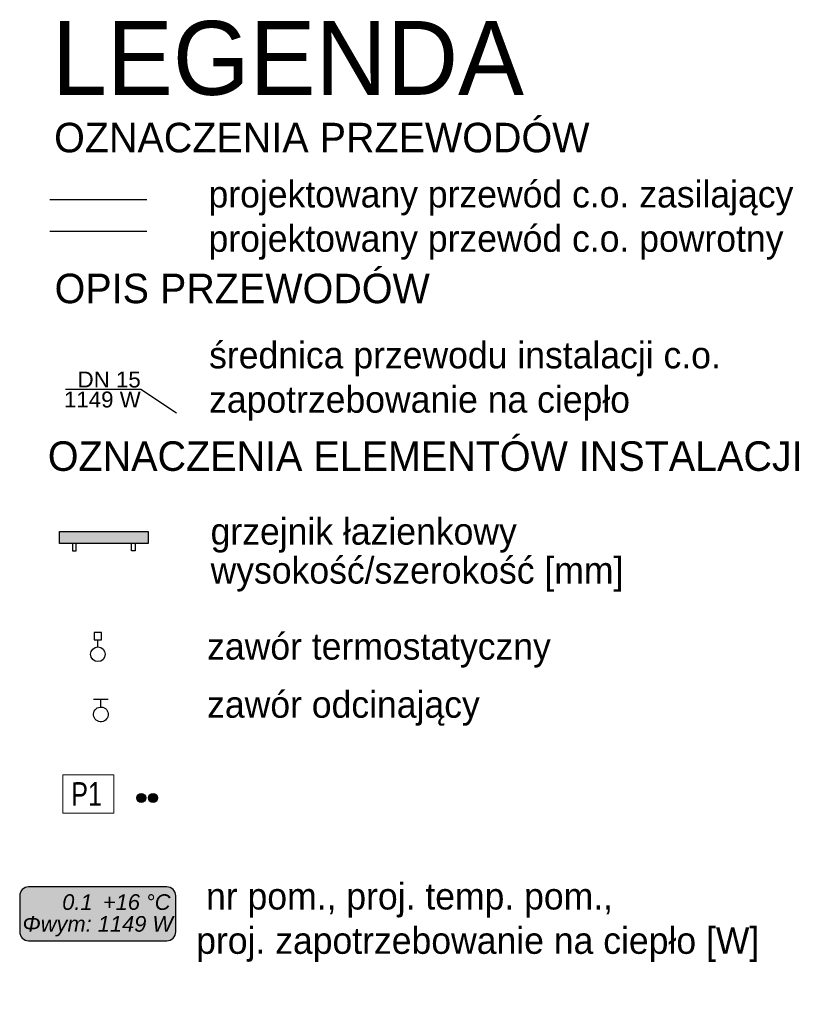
# Model space of a CAD drawing. Header units: millimetres. Extents: x -4202 to 34589, y -2795 to 14011.
# Tile 116 of 117: x 3017 to 3552, y 4937 to 5604. Entities that reach past the tile are written whole.
import ezdxf
from ezdxf.lldxf.tags import DXFTag

# ---------------------------------------------------------------- set-up
doc = ezdxf.new("R2010")
doc.units = ezdxf.units.MM
for name, color, linetype in [('IS_Armatura_podłączeniowa_grz._dolnozas.', 204, 'SOLID'), ('IS_Armatura_Therm', 206, 'SOLID'), ('IS_grafika', 7, 'SOLID'), ('IS_Grzejniki_Plan_rzut', 3, 'SOLID'), ('IS_Opisy_działek_Therm', 7, 'SOLID'), ('IS_Text_Konstrukcji', 7, 'Continuous')]:
    doc.layers.add(name, color=color, linetype=linetype)
doc.layers.add('IS_Powrót', color=5, linetype='DASH', lineweight=30, true_color=0x0000ff)
doc.layers.add('IS_Zasilanie', color=1, linetype='SOLID', lineweight=30, true_color=0xff0000)
for name, color, linetype, lineweight in [('TK-IS-LEGENDA', 7, 'Continuous', 30), ('TK-IS-opis', 7, 'Continuous', 9), ('TK_LEGENDA', 7, 'Continuous', 13), ('TS-IS_opisy_strzałki', 7, 'Continuous', 25)]:
    doc.layers.add(name, color=color, linetype=linetype, lineweight=lineweight)
doc.styles.add('!S', font='txt')
tags = doc.linetypes.add('DASH', pattern=[15, 10, -5]).pattern_tags.tags
tags[6:7] = [DXFTag(74, 4), DXFTag(75, 0), DXFTag(340, '0'), DXFTag(46, 0.0), DXFTag(50, 0.0), DXFTag(44, 0.0), DXFTag(45, 0.0)]
tags[4:5] = [DXFTag(74, 4), DXFTag(75, 0), DXFTag(340, '0'), DXFTag(46, 0.0), DXFTag(50, 0.0), DXFTag(44, 0.0), DXFTag(45, 0.0)]
tags = doc.linetypes.add('SOLID', pattern=[10, 10, 0]).pattern_tags.tags
tags[6:7] = [DXFTag(74, 4), DXFTag(75, 0), DXFTag(340, '0'), DXFTag(46, 0.0), DXFTag(50, 0.0), DXFTag(44, 0.0), DXFTag(45, 0.0)]
tags[4:5] = [DXFTag(74, 4), DXFTag(75, 0), DXFTag(340, '0'), DXFTag(46, 0.0), DXFTag(50, 0.0), DXFTag(44, 0.0), DXFTag(45, 0.0)]

msp = doc.modelspace()

# ---------------------------------------------------------------- hatches: boundary and pattern name
at = {"layer": 'IS_Grzejniki_Plan_rzut'}
msp.add_hatch(color=8, dxfattribs=at).paths.add_polyline_path([(3103.527, 5249.404), (3043.527, 5249.404), (3043.527, 5257.404), (3103.527, 5257.404)])
at = {"layer": 'IS_Powrót'}
h = msp.add_hatch(color=256, dxfattribs=at)
edge = h.paths.add_edge_path()
edge.add_arc((3106.839, 5077.106), 3.06, 0, 360)
at = {"layer": 'IS_Text_Konstrukcji', "linetype": 'SOLID'}
h = msp.add_hatch(color=9, dxfattribs=at)
edge = h.paths.add_edge_path()
edge.add_arc((3116.172, 4986.452), 6.067, 270, 0)
edge.add_line((3122.238, 4986.452), (3122.238, 5010.719))
edge.add_arc((3116.172, 5010.719), 6.067, 0, 90)
edge.add_line((3116.172, 5016.785), (3022.605, 5016.785))
edge.add_arc((3022.605, 5010.719), 6.067, 90, 180)
edge.add_line((3016.538, 5010.719), (3016.538, 4986.452))
edge.add_arc((3022.605, 4986.452), 6.067, 180, 270)
edge.add_line((3022.605, 4980.385), (3116.172, 4980.385))
at = {"layer": 'IS_Zasilanie'}
h = msp.add_hatch(color=256, dxfattribs=at)
edge = h.paths.add_edge_path()
edge.add_arc((3098.839, 5077.106), 3.06, 0, 360)

# ---------------------------------------------------------------- linework, layer by layer
at = {"layer": 'IS_Armatura_podłączeniowa_grz._dolnozas.'}
msp.add_line((3096.527, 5250.404), (3096.527, 5250.404), dxfattribs=at)
at = {"layer": 'IS_Armatura_Therm', "color": 1, "lineweight": 30}
for p, q in [((3067.044, 5189.17), (3067.028, 5184.227)), ((3071.987, 5189.154), (3067.044, 5189.17)), ((3071.971, 5184.211), (3071.987, 5189.154)), ((3067.028, 5184.227), (3071.971, 5184.211)), ((3069.484, 5179.276), (3069.5, 5184.219))]:
    msp.add_line(p, q, dxfattribs=at)
at = {"layer": 'IS_Armatura_Therm', "color": 5, "true_color": 0x0000ff}
for p, q in [((3076.487, 5143.628), (3066.487, 5143.64)), ((3071.481, 5138.634), (3071.487, 5143.634))]:
    msp.add_line(p, q, dxfattribs=at)
at = {"layer": 'IS_Armatura_Therm', "color": 1, "lineweight": 30}
msp.add_ellipse((3069.469, 5174.333), major_axis=(4.943, 0), ratio=1, dxfattribs=at)
at = {"layer": 'IS_Armatura_Therm', "color": 5, "true_color": 0x0000ff}
msp.add_ellipse((3071.475, 5133.634), major_axis=(2.416, -4.378), ratio=1, dxfattribs=at)
at = {"layer": 'IS_grafika', "color": 1, "true_color": 0xff0000}
msp.add_lwpolyline([(3098.839, 5077.106), (3098.828, 5077.495)], dxfattribs=at)
at = {"layer": 'IS_grafika', "color": 5, "linetype": 'DASH', "true_color": 0x0000ff}
msp.add_lwpolyline([(3106.839, 5077.106), (3106.828, 5077.495)], dxfattribs=at)
at = {"layer": 'IS_Grzejniki_Plan_rzut'}
for p, q in [((3043.527, 5249.404), (3043.527, 5257.404)), ((3043.527, 5257.404), (3103.527, 5257.404)), ((3103.527, 5257.404), (3103.527, 5249.404)), ((3103.527, 5249.404), (3043.527, 5249.404)), ((3052.277, 5249.404), (3052.277, 5244.404)), ((3054.777, 5244.404), (3054.777, 5249.404)), ((3092.277, 5244.404), (3092.277, 5249.404)), ((3094.777, 5249.404), (3094.777, 5244.404)), ((3103.527, 5249.404), (3103.527, 5249.404)), ((3052.277, 5244.404), (3054.777, 5244.404)), ((3094.777, 5244.404), (3092.277, 5244.404))]:
    msp.add_line(p, q, dxfattribs=at)
at = {"layer": 'IS_Opisy_działek_Therm'}
for p, q in [((3098.502, 5353.548), (3047.562, 5353.548)), ((3122.802, 5337.528), (3098.502, 5353.548))]:
    msp.add_line(p, q, dxfattribs=at)
at = {"layer": 'IS_Powrót'}
msp.add_line((3037.046, 5460.748), (3102.723, 5460.748), dxfattribs=at)
at = {"layer": 'IS_Powrót', "linetype": 'Continuous', "ltscale": 70}
msp.add_circle((3106.839, 5077.106), 3.06, dxfattribs=at)
at = {"layer": 'IS_Text_Konstrukcji', "color": 18, "linetype": 'SOLID', "true_color": 0x000000}
msp.add_lwpolyline([(3022.605, 4980.385), (3116.172, 4980.385, 0.414214), (3122.238, 4986.452), (3122.238, 5010.719, 0.414214), (3116.172, 5016.785), (3022.605, 5016.785, 0.414214), (3016.538, 5010.719), (3016.538, 4986.452, 0.414214), (3022.605, 4980.385)], format="xyb", dxfattribs=at)
at = {"layer": 'IS_Zasilanie'}
msp.add_line((3037.046, 5482.272), (3102.723, 5482.272), dxfattribs=at)
at = {"layer": 'IS_Zasilanie', "linetype": 'Continuous', "ltscale": 70}
msp.add_circle((3098.839, 5077.106), 3.06, dxfattribs=at)
at = {"layer": 'TK-IS-opis', "color": 1}
msp.add_lwpolyline([(3045.67, 5092.81), (3080.299, 5092.81), (3080.299, 5066.687), (3045.67, 5066.687)], close=True, dxfattribs=at)

# ---------------------------------------------------------------- texts
at = {"layer": 'IS_Opisy_działek_Therm', "char_height": 10.8, "style": '!S'}
for s, insert, attachment_point in [('{\\fArial|b0|i0|c0|p0;DN 15}', (3098.502, 5354.844), 9), ('{\\fArial|b0|i0|c0|p0;1149 W}', (3098.502, 5352.252), 3)]:
    msp.add_mtext(s, dxfattribs=dict(at, insert=insert, attachment_point=attachment_point))
at = {"layer": 'TK-IS-LEGENDA', "insert": (3004.698, 5524.882), "char_height": 18, "attachment_point": 1, "style": '!S'}
msp.add_mtext_dynamic_manual_height_columns('\\P{\\fArial|b0|i0|c238|p34;                    }projektowany przewód c.o. zasilający\\P{\\fArial|b0|i0|c238|p34;                    }projektowany przewód c.o. powrotny ', width=1150.47296, gutter_width=100, heights=[523.99], dxfattribs=at).dxf.set("width", 575.23648)
at = {"layer": 'TK-IS-opis', "color": 1, "insert": (3051.355, 5087.738), "char_height": 16, "width": 227.09372, "attachment_point": 1, "rotation": 0.048663, "style": '!S'}
msp.add_mtext('{\\W0.8;P1}', dxfattribs=at)
at = {"layer": 'TK-IS-opis', "color": 18, "linetype": 'SOLID', "true_color": 0x000000, "char_height": 10.584, "style": '!S'}
for s, insert, attachment_point in [('{\\fArial|b0|i1|c0|p0;0.1}', (3065.888, 5001.105), 9), ('{\\fArial|b0|i1|c0|p0;+16 °C}', (3072.888, 5001.105), 7), ('{\\fArial|b0|i1|c0|p0;Φwym: 1149 W}', (3069.388, 4997.073), 2)]:
    msp.add_mtext(s, dxfattribs=dict(at, insert=insert, attachment_point=attachment_point))
at = {"layer": 'TK_LEGENDA', "attachment_point": 1, "style": '!S'}
for s, insert, char_height, width in [('LEGENDA', (3038.445, 5603.151), 50, 1432.49558), ('OZNACZENIA PRZEWODÓW ', (3039.846, 5534.233), 20, 1432.49558), ('OPIS PRZEWODÓW', (3040.182, 5432.062), 20, 1432.49558), ('średnica przewodu instalacji c.o.\\Pzapotrzebowanie na ciepło', (3144.805, 5385.942), 18, 367.59953), ('OZNACZENIA ELEMENTÓW INSTALACJI', (3035.593, 5318.538), 20, 1432.49558)]:
    msp.add_mtext(s, dxfattribs=dict(at, insert=insert, char_height=char_height, width=width))
at = {"layer": 'TS-IS_opisy_strzałki', "char_height": 18, "attachment_point": 1, "style": '!S'}
for s, insert, width in [('grzejnik łazienkowy ', (3145.811, 5266.55), 320.05269), ('wysokość/szerokość [mm]', (3145.811, 5240.209), 364.87049)]:
    msp.add_mtext(s, dxfattribs=dict(at, insert=insert, width=width))
for s, insert in [('zawór termostatyczny', (3143.458, 5188.714)), ('zawór odcinający', (3143.458, 5149.376))]:
    msp.add_mtext_dynamic_manual_height_columns(s, width=274.84141, gutter_width=13.037, heights=[76.211], dxfattribs=dict(at, insert=insert))
at = {"layer": 'TS-IS_opisy_strzałki'}
note = msp.add_mtext_dynamic_manual_height_columns(' nr pom., proj. temp. pom.,\\Pproj. zapotrzebowanie na ciepło [W]', width=396.87934, gutter_width=220.038, heights=[134.994, 66.393, 0], dxfattribs=dict(at, insert=(3136.055, 5019.508), char_height=18, attachment_point=1, style='!S'))

doc.saveas('drawing.dxf')
